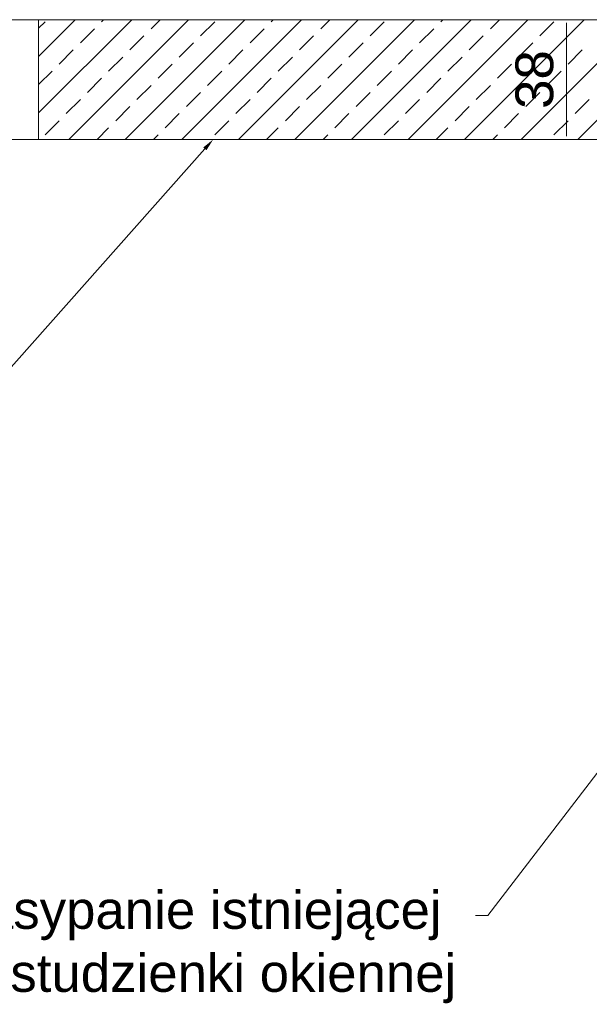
# Model space of a CAD drawing. Header units: millimetres. Extents: x -2274 to 12297, y -16157 to 26321.
# Tile 161 of 256: x -2031 to -1850, y -1072 to -759. Entities that reach past the tile are written whole.
import ezdxf

# ---------------------------------------------------------------- set-up
doc = ezdxf.new("R2010")
doc.units = ezdxf.units.MM
doc.layers.add('- niebieska cienka - izolacja', color=120, linetype='Continuous')
doc.layers.add('_PROJEKTOWANE', color=5, linetype='Continuous')
doc.layers.add('-ŚCIANY NOŚNE', color=4, linetype='Continuous', lineweight=53)
doc.styles.get("Standard").update_dxf_attribs({"font": 'arial.ttf'})

msp = doc.modelspace()

# ---------------------------------------------------------------- linework, layer by layer
at = {"layer": '- niebieska cienka - izolacja', "color": 253, "linetype": 'ByBlock', "lineweight": 13}
for p, q in [((-1972.35, -799.99), (-2048.07, -885.22)), ((-1750.37, -871.17), (-1882.5, -1043.38)), ((-1882.5, -1043.38), (-1890.5, -1043.38))]:
    msp.add_line(p, q, dxfattribs=at)
at = {"layer": '- niebieska cienka - izolacja', "color": 253, "lineweight": 13}
msp.add_solid([(-1972.85, -799.55), (-1969.69, -797), (-1971.85, -800.43)], dxfattribs=at)
at = {"layer": '-ŚCIANY NOŚNE', "color": 253, "lineweight": 13}
for p, q in [((-2025.15, -759), (-2143, -759)), ((-2025.15, -797), (-2025.15, -759)), ((-2143, -797), (-2025.15, -797))]:
    msp.add_line(p, q, dxfattribs=at)
at = {"layer": '_PROJEKTOWANE', "color": 253, "lineweight": 13}
for p, q in [((-2025.15, -759), (-1795, -759)), ((-1857.5, -760), (-1857.5, -796)), ((-2025.15, -797), (-1795, -797))]:
    msp.add_line(p, q, dxfattribs=at)
at = {"layer": '_PROJEKTOWANE', "color": 253, "linetype": 'Continuous', "lineweight": 13}
for p, q in [((-2025.15, -770.64), (-2013.51, -759)), ((-2025.15, -788.6), (-1995.55, -759)), ((-2015.59, -797), (-1977.59, -759)), ((-2005.16, -759.63), (-2004.53, -759)), ((-1997.63, -797), (-1959.63, -759)), ((-1989.45, -761.88), (-1986.57, -759)), ((-1979.67, -797), (-1941.67, -759)), ((-1961.71, -797), (-1923.71, -759)), ((-1951.28, -759.63), (-1950.65, -759)), ((-1943.75, -797), (-1905.75, -759)), ((-1935.57, -761.88), (-1932.69, -759)), ((-1925.79, -797), (-1887.79, -759)), ((-1907.83, -797), (-1869.83, -759)), ((-1897.4, -759.63), (-1896.77, -759)), ((-1889.87, -797), (-1851.87, -759)), ((-1881.69, -761.88), (-1878.81, -759)), ((-1871.91, -797), (-1833.91, -759)), ((-1853.95, -797), (-1815.95, -759)), ((-2025.15, -761.66), (-2023.12, -759.63)), ((-2011.9, -766.37), (-2007.41, -761.88)), ((-1973.73, -764.12), (-1969.24, -759.63)), ((-1958.02, -766.37), (-1953.53, -761.88)), ((-1919.85, -764.12), (-1915.36, -759.63)), ((-1904.14, -766.37), (-1899.65, -761.88)), ((-1865.97, -764.12), (-1861.48, -759.63)), ((-1996.18, -768.61), (-1991.69, -764.12)), ((-1942.3, -768.61), (-1937.81, -764.12)), ((-1888.42, -768.61), (-1883.93, -764.12)), ((-2018.63, -773.1), (-2014.14, -768.61)), ((-1980.47, -770.86), (-1975.98, -766.37)), ((-1964.75, -773.1), (-1960.26, -768.61)), ((-1926.59, -770.86), (-1922.1, -766.37)), ((-1910.87, -773.1), (-1906.38, -768.61)), ((-1872.71, -770.86), (-1868.22, -766.37)), ((-1856.99, -773.1), (-1852.5, -768.61)), ((-2002.92, -775.35), (-1998.43, -770.86)), ((-1949.04, -775.35), (-1944.55, -770.86)), ((-1895.16, -775.35), (-1890.67, -770.86)), ((-1987.2, -777.59), (-1982.71, -773.1)), ((-1933.32, -777.59), (-1928.83, -773.1)), ((-1879.44, -777.59), (-1874.95, -773.1)), ((-2025.15, -779.62), (-2020.88, -775.35)), ((-2009.65, -782.08), (-2005.16, -777.59)), ((-1971.49, -779.84), (-1967, -775.35)), ((-1955.77, -782.08), (-1951.28, -777.59)), ((-1917.61, -779.84), (-1913.12, -775.35)), ((-1901.89, -782.08), (-1897.4, -777.59)), ((-1863.73, -779.84), (-1859.23, -775.35)), ((-1993.94, -784.33), (-1989.45, -779.84)), ((-1940.06, -784.33), (-1935.57, -779.84)), ((-1886.18, -784.33), (-1881.69, -779.84)), ((-2016.39, -788.82), (-2011.9, -784.33)), ((-1978.22, -786.57), (-1973.73, -782.08)), ((-1962.51, -788.82), (-1958.02, -784.33)), ((-1924.34, -786.57), (-1919.85, -782.08)), ((-1908.63, -788.82), (-1904.14, -784.33)), ((-1870.46, -786.57), (-1865.97, -782.08)), ((-1854.74, -788.82), (-1850.25, -784.33)), ((-2000.67, -791.06), (-1996.18, -786.57)), ((-1946.79, -791.06), (-1942.3, -786.57)), ((-1892.91, -791.06), (-1888.42, -786.57)), ((-1984.96, -793.31), (-1980.47, -788.82)), ((-1931.08, -793.31), (-1926.59, -788.82)), ((-1877.2, -793.31), (-1872.71, -788.82)), ((-2023.12, -795.55), (-2018.63, -791.06)), ((-2006.61, -797), (-2002.92, -793.31)), ((-1969.24, -795.55), (-1964.75, -791.06)), ((-1952.73, -797), (-1949.04, -793.31)), ((-1915.36, -795.55), (-1910.87, -791.06)), ((-1898.85, -797), (-1895.16, -793.31)), ((-1861.48, -795.55), (-1856.99, -791.06)), ((-1988.65, -797), (-1987.2, -795.55)), ((-1934.77, -797), (-1933.32, -795.55)), ((-1880.89, -797), (-1879.44, -795.55))]:
    msp.add_line(p, q, dxfattribs=at)

# ---------------------------------------------------------------- texts
at = {"layer": '- niebieska cienka - izolacja', "color": 253, "lineweight": 13, "insert": (-1892.5, -1035.62), "char_height": 12, "width": 197.3548, "attachment_point": 3, "bg_fill": 2}
msp.add_mtext('zasypanie istniejącej  studzienki okiennej', dxfattribs=at)
at = {"layer": '_PROJEKTOWANE', "color": 253, "lineweight": 13, "insert": (-1867.63, -778), "char_height": 12, "attachment_point": 5, "rotation": 90}
msp.add_mtext('\\A1;38', dxfattribs=at)

doc.saveas('drawing.dxf')
